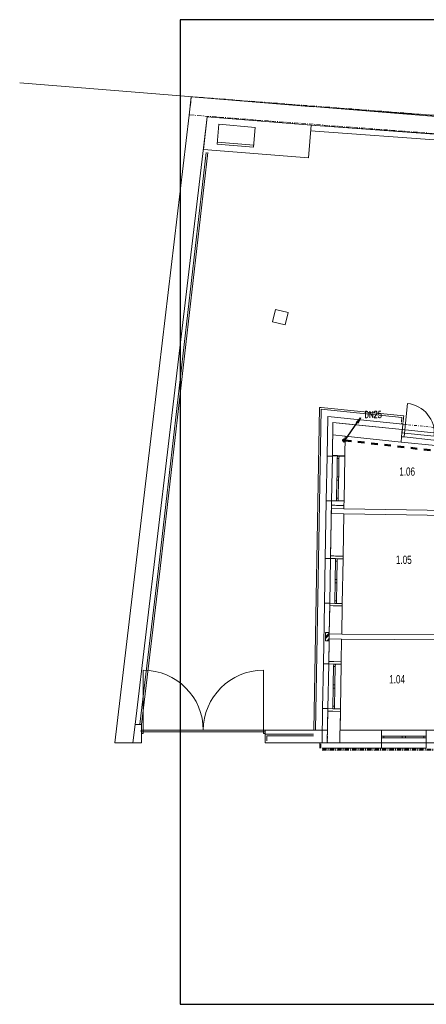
# Model space of a CAD drawing. Header units: millimetres. Extents: x 28262 to 240133, y -152087 to 56534.
# Tile 37 of 107: x 28262 to 40510, y -7545 to 22155. Entities that reach past the tile are written whole.
import ezdxf

# ---------------------------------------------------------------- set-up
doc = ezdxf.new("R2010")
doc.units = ezdxf.units.MM
doc.header["$MEASUREMENT"] = 0
for name, pattern in [('Čerchovaná M', [225, 125, -42.5, 15, -42.5]), ('Čerchovaná S', [175, 75, -42.5, 15, -42.5]), ('Čárkovaná M', [400, 200, -200])]:
    doc.linetypes.add(name, pattern=pattern)
for name, color, linetype, lineweight in [('--písmo', 7, 'Continuous', 25), ('--V_ARM', 170, 'Continuous', 50), ('--V_STUD_N', 5, 'Čárkovaná M', 50), ('--VODA POPIS', 7, 'Continuous', 25), ('2D prvky - obecné', 7, 'Continuous', 9), ('Konstrukce - nosné', 7, 'Continuous', 9), ('Nové_Konstrukce - krov', 9, 'Continuous', 13), ('Nové_Konstrukce - nosné', 7, 'Continuous', 9), ('Nové_Kresby a obrázky', 9, 'Continuous', 9), ('Nové_Otvory – Dveře', 7, 'Continuous', 9), ('Nové_Otvory – Okna', 7, 'Continuous', 9), ('Nové_Situace', 7, 'Continuous', 13), ('Nové_Výplně – Řezové', 7, 'Continuous', 9), ('TZB - elektroinstalace', 7, 'Continuous', 9), ('TZB - kanalizace', 7, 'Continuous', 13), ('Výplně – Řezové', 7, 'Continuous', 9)]:
    doc.layers.add(name, color=color, linetype=linetype, lineweight=lineweight)
doc.styles.add('styl1', font='arial.ttf', dxfattribs={"width": 0.7, "height": 250})
doc.styles.add('styl6', font='romans.shx', dxfattribs={"width": 0.7, "height": 200})

msp = doc.modelspace()

# ---------------------------------------------------------------- hatches: boundary and pattern name
at = {"layer": 'Nové_Výplně – Řezové', "linetype": 'Continuous'}
msp.add_hatch(color=256, dxfattribs=at).paths.add_polyline_path([(37682, 9009), (37682, 8997), (38057, 8990), (38057, 9002)])
at = {"layer": 'Výplně – Řezové', "linetype": 'Continuous'}
msp.add_hatch(color=256, dxfattribs=at).paths.add_polyline_path([(31925, 721), (31925, 671), (31930, 671), (31930, 721)])

# ---------------------------------------------------------------- linework, layer by layer
at = {"layer": '--písmo'}
for p, q in [((75100, 22155), (33100, 22155)), ((33100, 22155), (33100, -7545)), ((33100, -7545), (75100, -7545))]:
    msp.add_line(p, q, dxfattribs=at)
at = {"layer": '--V_ARM'}
for radius in [30, 15]:
    msp.add_circle((38035, 9466), radius, dxfattribs=at)
at = {"layer": '--V_STUD_N'}
msp.add_line((38055, 9466), (47508, 8381), dxfattribs=at)
at = {"layer": '--VODA POPIS'}
for p, q in [((38055, 9466), (38532, 10146)), ((38531, 10143), (38395, 10007)), ((38531, 10143), (38447, 9970))]:
    msp.add_line(p, q, dxfattribs=at)
at = {"layer": '2D prvky - obecné', "linetype": 'Continuous'}
for p, q in [((46830, 18740), (28262, 20248)), ((33408, 19569), (33429, 19828)), ((38067, 9591), (37693, 9630)), ((38026, 7254), (37651, 7260)), ((38029, 7404), (37654, 7410)), ((37962, 3624), (37587, 3631)), ((37960, 3474), (37585, 3481)), ((31743, 896), (31674, 346)), ((37904, 346), (37917, 1081))]:
    msp.add_line(p, q, dxfattribs=at)
at = {"layer": '2D prvky - obecné', "linetype": 'Čerchovaná S'}
msp.add_line((37536, 721), (37529, 346), dxfattribs=at)
at = {"layer": 'Konstrukce - nosné', "linetype": 'Continuous'}
for p, q in [((33430, 19832), (33364, 19275)), ((37098, 19527), (33430, 19832)), ((47022, 18815), (37078, 19532)), ((33364, 19275), (32188, 9341)), ((32735, 9277), (33912, 19230)), ((33912, 19230), (37052, 18969)), ((37022, 18802), (46864, 18090)), ((37045, 18837), (37030, 18838)), ((46864, 18265), (37035, 18977)), ((37038, 18973), (46982, 18257)), ((37700, 10007), (37682, 9009)), ((37700, 10007), (38074, 9968)), ((39788, 9789), (38074, 9968)), ((38057, 9002), (38067, 9591)), ((38067, 9591), (39749, 9416)), ((39766, 9575), (39749, 9416)), ((39778, 9690), (39766, 9575)), ((39788, 9789), (39778, 9690)), ((32188, 9341), (31124, 346)), ((31743, 896), (32735, 9277)), ((37682, 9009), (37782, 9007)), ((37782, 9007), (37832, 9006)), ((37832, 9006), (38057, 9002)), ((37656, 7509), (37629, 5980)), ((37656, 7509), (37756, 7507)), ((37756, 7507), (37806, 7506)), ((37806, 7506), (38030, 7502)), ((38029, 7404), (38030, 7502)), ((38004, 5974), (38026, 7254)), ((38026, 7254), (41814, 7187)), ((41817, 7337), (38029, 7404)), ((37629, 5980), (37729, 5979)), ((37729, 5979), (37779, 5978)), ((37779, 5978), (38004, 5974)), ((37602, 4481), (37587, 3619)), ((37602, 4481), (37702, 4479)), ((37702, 4479), (37752, 4478)), ((37752, 4478), (37977, 4474)), ((37962, 3624), (37977, 4474)), ((42049, 3595), (37962, 3624)), ((37584, 3424), (37573, 2796)), ((37947, 2789), (37960, 3474)), ((37960, 3474), (42048, 3445)), ((37573, 2796), (37673, 2794)), ((37673, 2794), (37723, 2793)), ((37723, 2793), (37947, 2789)), ((37546, 1296), (37529, 346)), ((37546, 1296), (37646, 1294)), ((37646, 1294), (37696, 1293)), ((37696, 1293), (37921, 1289)), ((37911, 721), (37921, 1289)), ((31934, 896), (31743, 896)), ((31934, 896), (31934, 346)), ((31930, 721), (31925, 721)), ((31925, 721), (31925, 671)), ((31925, 671), (31930, 671)), ((37529, 721), (35654, 721)), ((35654, 721), (35654, 346)), ((39160, 721), (37911, 721)), ((39160, 546), (39160, 721)), ((40510, 546), (40510, 721)), ((41701, 721), (40510, 721)), ((31124, 346), (31678, 346)), ((31678, 346), (31934, 346)), ((35654, 346), (37529, 346)), ((37529, 346), (37904, 346)), ((37904, 346), (39160, 346)), ((39160, 496), (39160, 546)), ((39160, 346), (39160, 496)), ((40510, 496), (40510, 546)), ((40510, 346), (40510, 496)), ((40510, 346), (41995, 346))]:
    msp.add_line(p, q, dxfattribs=at)
at = {"layer": 'Konstrukce - nosné', "linetype": 'Čerchovaná M'}
for p, q in [((46798, 18810), (33430, 19832)), ((33388, 19283), (46799, 18259))]:
    msp.add_line(p, q, dxfattribs=at)
at = {"layer": 'Nové_Konstrukce - krov', "linetype": 'Continuous'}
for p, q in [((34264, 19000), (34213, 18403)), ((35360, 18907), (34264, 19000)), ((35309, 18309), (35360, 18907)), ((34218, 18462), (35314, 18369)), ((34213, 18403), (35309, 18309))]:
    msp.add_line(p, q, dxfattribs=at)
at = {"layer": 'Nové_Konstrukce - nosné', "linetype": 'Continuous'}
for p, q in [((37543, 10183), (37522, 8994)), ((39805, 9954), (37543, 10183)), ((39775, 10158), (39761, 10024)), ((39811, 10019), (39825, 10153)), ((39830, 10203), (39825, 10153)), ((37682, 8991), (37700, 10007)), ((37700, 10007), (39788, 9795)), ((39759, 9997), (39755, 9959)), ((39779, 9705), (39805, 9954)), ((39805, 9954), (39808, 9992)), ((39779, 9705), (39788, 9795)), ((37672, 8991), (37522, 8994)), ((37672, 8991), (37682, 8991)), ((37682, 9009), (37682, 8997)), ((38057, 8990), (37682, 8997)), ((38057, 8990), (38057, 9002)), ((37498, 7644), (37467, 5903)), ((37648, 7641), (37498, 7644)), ((37627, 5901), (37658, 7641)), ((37648, 7641), (37658, 7641)), ((37658, 7647), (37656, 7509)), ((37658, 7647), (38033, 7640)), ((38030, 7502), (38033, 7640)), ((37629, 5980), (37627, 5901)), ((38002, 5894), (38004, 5974)), ((37617, 5901), (37467, 5903)), ((37617, 5901), (37627, 5901)), ((38002, 5894), (37627, 5901)), ((37443, 4554), (37411, 2725)), ((37593, 4551), (37443, 4554)), ((37587, 3619), (37603, 4551)), ((37593, 4551), (37603, 4551)), ((37603, 4551), (37602, 4481)), ((37603, 4551), (37978, 4544)), ((37977, 4474), (37978, 4544)), ((37571, 2722), (37584, 3424)), ((37561, 2723), (37411, 2725)), ((37561, 2723), (37571, 2722)), ((37573, 2796), (37571, 2722)), ((37946, 2716), (37571, 2722)), ((37946, 2716), (37947, 2789)), ((37388, 1375), (37369, 346)), ((37537, 1373), (37388, 1375)), ((37529, 346), (37547, 1373)), ((37537, 1373), (37547, 1373)), ((37547, 1373), (37546, 1296)), ((37547, 1373), (37922, 1366)), ((37921, 1289), (37922, 1366)), ((31930, 721), (31930, 671)), ((39160, 721), (39160, 346)), ((40510, 346), (40510, 721)), ((39160, 346), (37529, 346)), ((39160, 336), (39160, 346)), ((39160, 336), (39160, 186)), ((40510, 336), (40510, 346)), ((40510, 336), (40510, 186)), ((37369, 186), (39160, 186))]:
    msp.add_line(p, q, dxfattribs=at)
at = {"layer": 'Nové_Konstrukce - nosné', "linetype": 'Čerchovaná M'}
for p, q in [((37305, 186), (37305, 346)), ((37305, 186), (37305, 346)), ((37305, 346), (37305, 186)), ((37331, 186), (37331, 346)), ((42006, 150), (37370, 150)), ((42006, 124), (37370, 124)), ((42006, 124), (37370, 124)), ((37370, 123), (42006, 123))]:
    msp.add_line(p, q, dxfattribs=at)
at = {"layer": 'Nové_Konstrukce - nosné', "linetype": 'Continuous'}
msp.add_arc((37543, 10183), 0.5, 84.2153, 178.9912, dxfattribs=at)
at = {"layer": 'Nové_Kresby a obrázky', "linetype": 'Čerchovaná S'}
msp.add_line((40919, 9841), (39805, 9954), dxfattribs=at)
at = {"layer": 'Nové_Otvory – Dveře', "linetype": 'Continuous'}
for p, q in [((39852, 9682), (39945, 10577)), ((39779, 9705), (39805, 9954)), ((39766, 9575), (39749, 9416)), ((39766, 9575), (39778, 9690)), ((39778, 9690), (39766, 9575)), ((39778, 9690), (39766, 9575)), ((39840, 9568), (39766, 9575)), ((39788, 9789), (39778, 9690)), ((39778, 9690), (39852, 9682)), ((39779, 9705), (39788, 9795)), ((40832, 9680), (39788, 9789)), ((39852, 9682), (39840, 9568)), ((39840, 9568), (40735, 9474)), ((40747, 9589), (39852, 9682)), ((40793, 9307), (39749, 9416)), ((31980, 721), (31980, 2534)), ((35604, 721), (35604, 2534)), ((31930, 721), (35654, 721)), ((31980, 721), (31930, 721)), ((31930, 721), (31930, 621)), ((31930, 721), (31930, 671)), ((31930, 721), (31930, 671)), ((31930, 671), (35654, 671)), ((31930, 621), (31980, 621)), ((31980, 621), (31980, 721)), ((35654, 721), (35604, 721)), ((35604, 721), (35604, 621)), ((35604, 621), (35654, 621)), ((35654, 621), (35654, 721)), ((35654, 721), (35654, 671)), ((35654, 721), (35654, 671))]:
    msp.add_line(p, q, dxfattribs=at)
for centre, radius, start, end in [((39852, 9682), 900, 354.0578, 84.0578), ((31980, 721), 1812, 0, 90), ((35604, 721), 1812, 90, 180)]:
    msp.add_arc(centre, radius, start, end, dxfattribs=at)
at = {"layer": 'Nové_Otvory – Okna', "linetype": 'Continuous'}
for p, q in [((37498, 7644), (37522, 8994)), ((37672, 8991), (37522, 8994)), ((37658, 7647), (37682, 8997)), ((37658, 7641), (37682, 8991)), ((37672, 8991), (37682, 8991)), ((37682, 8997), (37832, 8994)), ((37830, 8919), (37821, 8369)), ((37832, 8994), (37830, 8919)), ((37830, 8919), (37880, 8918)), ((37832, 8994), (37882, 8993)), ((37832, 8994), (37882, 8993)), ((37871, 8368), (37880, 8918)), ((37880, 8918), (37882, 8993)), ((37882, 8993), (38057, 8990)), ((38033, 7640), (38057, 8990)), ((37820, 8319), (37819, 8269)), ((37821, 8369), (37820, 8319)), ((37871, 8368), (37821, 8369)), ((37869, 8268), (37870, 8318)), ((37870, 8318), (37871, 8368)), ((37819, 8269), (37809, 7719)), ((37819, 8269), (37869, 8268)), ((37859, 7718), (37869, 8268)), ((37648, 7641), (37498, 7644)), ((37648, 7641), (37658, 7641)), ((37658, 7647), (37808, 7644)), ((37809, 7719), (37808, 7644)), ((37808, 7644), (37858, 7643)), ((37808, 7644), (37858, 7643)), ((37859, 7718), (37809, 7719)), ((37858, 7643), (37859, 7718)), ((37858, 7643), (38033, 7640)), ((37443, 4554), (37467, 5903)), ((37617, 5901), (37467, 5903)), ((37603, 4551), (37627, 5901)), ((37603, 4551), (37627, 5901)), ((37617, 5901), (37627, 5901)), ((37627, 5901), (37777, 5898)), ((37776, 5823), (37766, 5273)), ((37777, 5898), (37776, 5823)), ((37776, 5823), (37826, 5822)), ((37777, 5898), (37827, 5897)), ((37777, 5898), (37827, 5897)), ((37816, 5272), (37826, 5822)), ((37826, 5822), (37827, 5897)), ((37827, 5897), (38002, 5894)), ((37978, 4544), (38002, 5894)), ((37764, 5173), (37755, 4623)), ((37765, 5223), (37764, 5173)), ((37764, 5173), (37814, 5172)), ((37766, 5273), (37765, 5223)), ((37816, 5272), (37766, 5273)), ((37805, 4622), (37814, 5172)), ((37814, 5172), (37815, 5222)), ((37815, 5222), (37816, 5272)), ((37593, 4551), (37443, 4554)), ((37593, 4551), (37603, 4551)), ((37603, 4551), (37753, 4548)), ((37755, 4623), (37753, 4548)), ((37753, 4548), (37803, 4547)), ((37753, 4548), (37803, 4547)), ((37805, 4622), (37755, 4623)), ((37803, 4547), (37805, 4622)), ((37803, 4547), (37978, 4544)), ((37388, 1375), (37411, 2725)), ((37561, 2723), (37411, 2725)), ((37547, 1373), (37571, 2722)), ((37547, 1373), (37571, 2722)), ((37561, 2723), (37571, 2722)), ((37571, 2722), (37721, 2720)), ((37721, 2720), (37720, 2645)), ((37721, 2720), (37771, 2719)), ((37721, 2720), (37771, 2719)), ((37770, 2644), (37771, 2719)), ((37771, 2719), (37946, 2716)), ((37922, 1366), (37946, 2716)), ((37720, 2645), (37710, 2095)), ((37720, 2645), (37770, 2644)), ((37760, 2094), (37770, 2644)), ((37710, 2095), (37709, 2045)), ((37760, 2094), (37710, 2095)), ((37759, 2044), (37760, 2094)), ((37708, 1995), (37699, 1445)), ((37709, 2045), (37708, 1995)), ((37708, 1995), (37758, 1994)), ((37749, 1444), (37758, 1994)), ((37758, 1994), (37759, 2044)), ((37537, 1373), (37388, 1375)), ((37537, 1373), (37547, 1373)), ((37547, 1373), (37697, 1370)), ((37699, 1445), (37697, 1370)), ((37697, 1370), (37747, 1369)), ((37697, 1370), (37747, 1369)), ((37749, 1444), (37699, 1445)), ((37747, 1369), (37749, 1444)), ((37747, 1369), (37922, 1366)), ((40510, 721), (39160, 721)), ((39160, 546), (39160, 721)), ((40510, 546), (40510, 721)), ((39235, 546), (39160, 546)), ((39160, 496), (39160, 546)), ((39160, 496), (39160, 546)), ((39160, 496), (39235, 496)), ((39160, 346), (39160, 496)), ((40510, 346), (39160, 346)), ((39160, 336), (39160, 346)), ((39160, 346), (40510, 346)), ((39160, 336), (39160, 346)), ((40510, 346), (39160, 346)), ((39160, 336), (39160, 186)), ((39160, 336), (39160, 186)), ((39235, 496), (39235, 546)), ((39785, 546), (39235, 546)), ((39235, 496), (39785, 496)), ((39835, 546), (39785, 546)), ((39785, 546), (39785, 496)), ((39785, 496), (39835, 496)), ((39885, 546), (39835, 546)), ((39835, 496), (39885, 496)), ((39885, 496), (39885, 546)), ((40435, 546), (39885, 546)), ((39885, 496), (40435, 496)), ((40510, 546), (40435, 546)), ((40435, 546), (40435, 496)), ((40435, 496), (40510, 496)), ((40510, 496), (40510, 546)), ((40510, 496), (40510, 546)), ((40510, 346), (40510, 496)), ((40510, 336), (40510, 346)), ((40510, 336), (40510, 346)), ((40510, 336), (40510, 186)), ((40510, 336), (40510, 186)), ((39160, 186), (40510, 186)), ((40510, 186), (39160, 186))]:
    msp.add_line(p, q, dxfattribs=at)
at = {"layer": 'Nové_Situace', "linetype": 'Continuous'}
for p, q in [((33880, 18151), (32443, 5601)), ((32493, 5596), (33929, 18145)), ((37297, 10460), (37126, 722)), ((37176, 721), (37346, 10405)), ((37297, 10460), (37347, 10455)), ((37346, 10405), (39775, 10158)), ((39830, 10203), (37347, 10455)), ((32443, 5601), (31884, 902)), ((31934, 896), (32493, 5596)), ((35653, 607), (35703, 607)), ((35653, 607), (35653, 407)), ((37110, 607), (35703, 607)), ((35703, 407), (35703, 557)), ((35703, 557), (37110, 557))]:
    msp.add_line(p, q, dxfattribs=at)
at = {"layer": 'Nové_Výplně – Řezové', "linetype": 'Continuous'}
for p, q in [((33795, 18236), (33912, 19230)), ((33912, 19230), (37038, 18971)), ((37038, 18971), (36962, 17991)), ((36962, 17991), (33795, 18236))]:
    msp.add_line(p, q, dxfattribs=at)
at = {"layer": 'TZB - elektroinstalace', "linetype": 'Continuous'}
for p, q in [((37587, 3674), (37477, 3674)), ((37477, 3674), (37477, 3424)), ((37587, 3424), (37587, 3674)), ((37477, 3424), (37587, 3424))]:
    msp.add_line(p, q, dxfattribs=at)
at = {"layer": 'TZB - kanalizace', "linetype": 'Continuous'}
for p, q in [((35971, 13418), (35880, 13042)), ((36347, 13327), (35971, 13418)), ((36256, 12951), (36347, 13327)), ((35880, 13042), (36256, 12951))]:
    msp.add_line(p, q, dxfattribs=at)
at = {"layer": 'Výplně – Řezové', "linetype": 'Continuous'}
for p, q in [((37477, 3646), (37505, 3674)), ((37477, 3540), (37587, 3650)), ((37477, 3487), (37587, 3597)), ((37520, 3424), (37587, 3491)), ((37573, 3424), (37587, 3438))]:
    msp.add_line(p, q, dxfattribs=at)

# ---------------------------------------------------------------- texts
at = {"layer": '--písmo', "style": 'styl1', "width": 0.7}
for s, p in [('1.06', (39696, 8400)), ('1.05', (39595, 5739)), ('1.04', (39392, 2135))]:
    msp.add_text(s, height=250, dxfattribs=at).set_placement(p)
at = {"layer": '--VODA POPIS', "style": 'styl6', "width": 0.7}
msp.add_text('DN25', height=200, dxfattribs=at).set_placement((38649, 10147))

doc.saveas('drawing.dxf')
